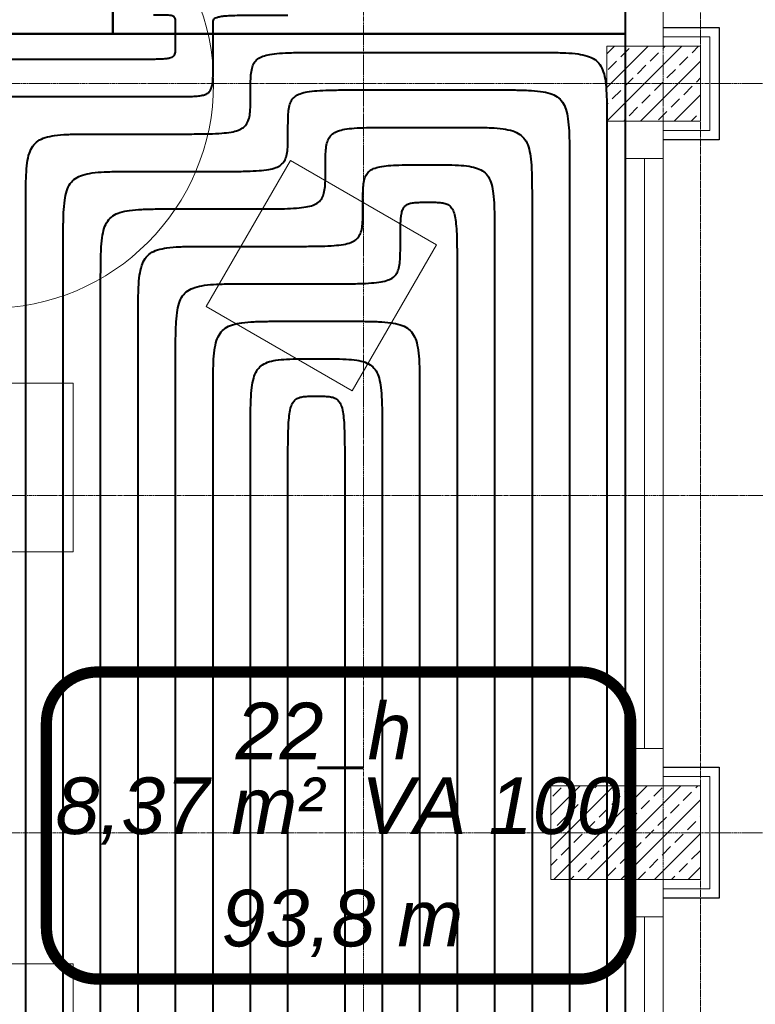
# Model space of a CAD drawing. Header units: millimetres. Extents: x 49908 to 79848, y -11883 to -3092.
# Tile 153 of 222: x 69799 to 69995, y -5072 to -4810. Entities that reach past the tile are written whole.
import ezdxf
from ezdxf.lldxf.tags import DXFTag

# ---------------------------------------------------------------- set-up
doc = ezdxf.new("R2010")
doc.units = ezdxf.units.MM
doc.linetypes.add('DASHDOT', pattern=[1, 0.5, -0.25, 0, -0.25])
doc.linetypes.add('DASHED', pattern=[19.05, 12.7, -6.35])
doc.layers.get('0').update_dxf_attribs({"color": 9, "lineweight": 9})
for name, color, linetype, lineweight in [('A stolarka', 9, 'Continuous', 9), ('A wyp ruchome', 9, 'Continuous', 9), ('A_IZOLACJA', 9, 'ZIGZAG', 9), ('A_KONSTRUKCJA', 9, 'Continuous', 25), ('A_OSIE', 9, 'DASHDOT', 9), ('A_PRZERYW', 9, 'DASHED', 9)]:
    doc.layers.add(name, color=color, linetype=linetype, lineweight=lineweight)
for name, color, linetype, true_color in [('IS_Ogrzewanie_płaszczyznowe', 7, 'SOLID', 0xac00e6), ('IS_Ogrzewanie_płaszczyznowe_-_opis', 7, 'SOLID', 0xf000f0), ('IS_Przyłącza_o.p._Powrót', 7, 'DASH', 0x438955), ('IS_Przyłącza_o.p._Zasilanie', 7, 'SOLID', 0xff9124)]:
    doc.layers.add(name, color=color, linetype=linetype, true_color=true_color)
doc.layers.add('IS_Rys.pętli_o.p._Powrót', color=7, linetype='DASH', lineweight=13, true_color=0x4c9a5f)
doc.layers.add('IS_Rys.pętli_o.p._Zasilanie', color=7, linetype='SOLID', lineweight=13, true_color=0xff8c1a)
tags = doc.linetypes.add('DASH', pattern=[15, 10, -5]).pattern_tags.tags
tags[6:7] = [DXFTag(74, 4), DXFTag(75, 0), DXFTag(340, '0'), DXFTag(46, 0.0), DXFTag(50, 0.0), DXFTag(44, 0.0), DXFTag(45, 0.0)]
tags[4:5] = [DXFTag(74, 4), DXFTag(75, 0), DXFTag(340, '0'), DXFTag(46, 0.0), DXFTag(50, 0.0), DXFTag(44, 0.0), DXFTag(45, 0.0)]
tags = doc.linetypes.add('SOLID', pattern=[10, 10, 0]).pattern_tags.tags
tags[6:7] = [DXFTag(74, 4), DXFTag(75, 0), DXFTag(340, '0'), DXFTag(46, 0.0), DXFTag(50, 0.0), DXFTag(44, 0.0), DXFTag(45, 0.0)]
tags[4:5] = [DXFTag(74, 4), DXFTag(75, 0), DXFTag(340, '0'), DXFTag(46, 0.0), DXFTag(50, 0.0), DXFTag(44, 0.0), DXFTag(45, 0.0)]
doc.linetypes.add('ZIGZAG', pattern='A,0.00254,-5.08,[131,ltypeshp.shx,S=5.08,R=0,X=-5.08,Y=0],-10.16,[131,ltypeshp.shx,S=5.08,R=180,X=5.08,Y=0],-5.08', length=20.32254)

msp = doc.modelspace()

# ---------------------------------------------------------------- hatches: boundary and pattern name
at = {"lineweight": 5, "ltscale": 0.25}
h = msp.add_hatch(dxfattribs=at)
h.set_pattern_fill('ANSI33', color=256, angle=180, style=0)
h.set_pattern_definition([(225, (69980.4694, -4811.6265), (4.4901, -4.4901), []), (225, (69975.979, -4811.6265), (4.4901, -4.4901), [3.175, -1.5875])])
h.paths.add_polyline_path([(69980.47, -4836.63), (69980.47, -4816.63), (69955.47, -4816.63), (69955.47, -4836.63)])
h = msp.add_hatch(dxfattribs=at)
h.set_pattern_fill('ANSI33', color=256, angle=90, style=0)
h.set_pattern_definition([(45, (16000, -25), (-4.49012806, 4.49012806), []), (45, (16004.49, -25), (-4.49012806, 4.49012806), [3.175, -1.5875])])
h.paths.add_polyline_path([(69980.47, -5039.13), (69940.47, -5039.13), (69940.47, -5014.13), (69980.47, -5014.13)])

# ---------------------------------------------------------------- linework, layer by layer
for points in [[(69980.47, -4836.63), (69980.47, -4816.63), (69955.47, -4816.63), (69955.47, -4836.63)], [(69980.47, -5039.13), (69940.47, -5039.13), (69940.47, -5014.13), (69980.47, -5014.13)]]:
    msp.add_lwpolyline(points, close=True)
at = {"layer": 'A stolarka'}
for points in [[(69970.47, -4816.63), (69970.47, -4639.13)], [(69970.47, -4816.63), (69970.47, -4806.63), (69960.47, -4806.63), (69960.47, -4816.63), (69970.47, -4816.63)], [(69970.47, -4846.63), (69970.47, -4836.63), (69960.47, -4836.63), (69960.47, -4846.63), (69970.47, -4846.63)], [(69970.47, -5014.13), (69970.47, -4836.63)], [(69960.47, -5004.13), (69960.47, -4846.63)], [(69965.47, -5004.13), (69965.47, -4846.63)], [(69970.47, -5014.13), (69970.47, -5004.13), (69960.47, -5004.13), (69960.47, -5014.13), (69970.47, -5014.13)], [(69970.47, -5049.13), (69970.47, -5039.13), (69960.47, -5039.13), (69960.47, -5049.13), (69970.47, -5049.13)], [(69970.47, -5216.63), (69970.47, -5039.13)], [(69960.47, -5206.63), (69960.47, -5049.13)], [(69965.47, -5206.63), (69965.47, -5049.13)]]:
    msp.add_lwpolyline(points, dxfattribs=at)
at = {"layer": 'A wyp ruchome'}
for points in [[(69848.5, -4886.11), (69871, -4847.14), (69909.97, -4869.64), (69887.47, -4908.61), (69848.5, -4886.11)], [(69767.97, -4906.63), (69812.97, -4906.63), (69812.97, -4951.63), (69767.97, -4951.63), (69767.97, -4906.63)], [(69812.97, -5106.63), (69767.97, -5106.63), (69767.97, -5061.63), (69812.97, -5061.63), (69812.97, -5106.63)]]:
    msp.add_lwpolyline(points, close=True, dxfattribs=at)
msp.add_circle((69790.47, -4826.63), 60, dxfattribs=at)
at = {"layer": 'A_IZOLACJA', "ltscale": 0.005}
for points in [[(69970.47, -4814.13), (69982.97, -4814.13), (69982.97, -4839.13), (69970.47, -4839.13)], [(69970.47, -5011.63), (69982.97, -5011.63), (69982.97, -5041.63), (69970.47, -5041.63)]]:
    msp.add_lwpolyline(points, dxfattribs=at)
at = {"layer": 'A_KONSTRUKCJA'}
for points in [[(69970.47, -4811.63), (69985.47, -4811.63), (69985.47, -4841.63), (69970.47, -4841.63)], [(69970.47, -5009.13), (69985.47, -5009.13), (69985.47, -5044.13), (69970.47, -5044.13)]]:
    msp.add_lwpolyline(points, dxfattribs=at)
at = {"layer": 'A_OSIE', "ltscale": 0.3, "transparency": 33554559}
for p, q in [((69890.47, -3902.99), (69890.47, -7140.05)), ((69970.47, -3902.99), (69970.47, -7140.05)), ((70341.81, -4826.63), (67440.85, -4826.63)), ((67440.85, -4936.63), (70341.81, -4936.63)), ((70341.81, -5026.63), (67440.85, -5026.63))]:
    msp.add_line(p, q, dxfattribs=at)
at = {"layer": 'A_PRZERYW', "ltscale": 0.01}
msp.add_lwpolyline([(69100.47, -4286.63), (69980.47, -4286.63), (69980.47, -5826.63)], dxfattribs=at)
at = {"layer": 'IS_Ogrzewanie_płaszczyznowe', "lineweight": 40}
for p, q in [((69823.52, -4306.63), (69823.52, -4813.3)), ((69823.52, -4813.3), (69823.52, -4306.63)), ((69960.47, -4813.3), (69960.47, -4306.63)), ((69648.53, -4813.3), (69823.52, -4813.3)), ((69960.47, -4813.3), (69795.31, -4813.3)), ((69823.52, -4813.3), (69960.47, -4813.3)), ((69960.47, -5319.97), (69960.47, -4813.3))]:
    msp.add_line(p, q, dxfattribs=at)
at = {"layer": 'IS_Ogrzewanie_płaszczyznowe_-_opis'}
msp.add_lwpolyline([(69819.5, -5065.72, 3, 3, 0), (69948.17, -5065.72, 3, 3, 0.414214), (69961.83, -5052.05, 3, 3, 0), (69961.83, -4997.38, 3, 3, 0.414214), (69948.17, -4983.72, 3, 3, 0), (69819.5, -4983.72, 3, 3, 0.414214), (69805.83, -4997.38, 3, 3, 0), (69805.83, -5052.05, 3, 3, 0.414214), (69819.5, -5065.72, 3, 3, 0)], format="xyseb", dxfattribs=at)
at = {"layer": 'IS_Przyłącza_o.p._Powrót', "lineweight": 40}
for points, knots in [([(69840.32, -4816.69), (69840.32, -4816.66), (69840.32, -4816.56), (69840.32, -4816.36), (69840.32, -4816.04), (69840.32, -4815.65), (69840.32, -4815.22), (69840.32, -4814.77), (69840.32, -4814.33), (69840.32, -4813.94), (69840.32, -4813.63), (69840.32, -4813.42), (69840.32, -4813.33), (69840.32, -4813.3)], [0, 0, 0, 0, 0.0007892, 0.00295313, 0.0061863, 0.01018321, 0.01463836, 0.01924626, 0.02370141, 0.02769832, 0.03093149, 0.03309542, 0.03388462, 0.03388462, 0.03388462, 0.03388462]), ([(69830.32, -4820.07), (69831.15, -4820.07), (69832.66, -4820.07), (69834.71, -4820.06), (69836.36, -4820.02), (69837.65, -4819.94), (69838.63, -4819.8), (69839.35, -4819.58), (69839.86, -4819.24), (69840.16, -4818.77), (69840.29, -4818.18), (69840.33, -4817.48), (69840.32, -4816.97), (69840.32, -4816.69)], [0, 0, 0, 0, 0.0248685, 0.0452298, 0.0615403, 0.0742719, 0.0839383, 0.0911559, 0.0967632, 0.1018842, 0.1075893, 0.1145082, 0.1229351, 0.1229351, 0.1229351, 0.1229351]), ([(69384.49, -4819.83), (69387.95, -4819.83), (69400.9, -4819.84), (69428.04, -4819.85), (69469.24, -4819.88), (69520.49, -4819.9), (69577.76, -4819.93), (69637.05, -4819.97), (69694.33, -4820), (69745.58, -4820.03), (69786.78, -4820.05), (69813.91, -4820.06), (69826.86, -4820.07), (69830.32, -4820.07)], [0, 0, 0, 0, 0.103838, 0.388556, 0.813957, 1.339847, 1.92603, 2.532311, 3.118494, 3.644384, 4.069785, 4.354503, 4.458341, 4.458341, 4.458341, 4.458341])]:
    msp.add_open_spline(points, degree=3, knots=knots, dxfattribs=at)
at = {"layer": 'IS_Przyłącza_o.p._Zasilanie', "lineweight": 40}
for points, knots in [([(69850.32, -4821.69), (69850.32, -4821.62), (69850.32, -4821.38), (69850.32, -4820.87), (69850.32, -4820.09), (69850.32, -4819.13), (69850.32, -4818.05), (69850.32, -4816.94), (69850.32, -4815.86), (69850.32, -4814.89), (69850.32, -4814.12), (69850.32, -4813.61), (69850.32, -4813.36), (69850.32, -4813.3)], [0, 0, 0, 0, 0.00195374, 0.00731076, 0.01531477, 0.0252095, 0.03623866, 0.04764596, 0.05867512, 0.06856985, 0.07657387, 0.08193089, 0.08388462, 0.08388462, 0.08388462, 0.08388462]), ([(69840.32, -4830.08), (69841.15, -4830.08), (69842.66, -4830.08), (69844.71, -4830.05), (69846.37, -4829.94), (69847.67, -4829.73), (69848.69, -4829.36), (69849.44, -4828.75), (69849.91, -4827.87), (69850.17, -4826.76), (69850.29, -4825.37), (69850.33, -4823.65), (69850.32, -4822.38), (69850.32, -4821.69)], [0, 0, 0, 0, 0.0248686, 0.045234, 0.0615815, 0.074491, 0.0847781, 0.093702, 0.1029253, 0.1139331, 0.1276835, 0.1447711, 0.1656321, 0.1656321, 0.1656321, 0.1656321]), ([(69394.49, -4830.08), (69397.95, -4830.08), (69410.9, -4830.08), (69438.04, -4830.08), (69479.24, -4830.08), (69530.49, -4830.08), (69587.76, -4830.08), (69647.05, -4830.08), (69704.33, -4830.08), (69755.58, -4830.08), (69796.78, -4830.08), (69823.91, -4830.08), (69836.86, -4830.08), (69840.32, -4830.08)], [0, 0, 0, 0, 0.103838, 0.388556, 0.813957, 1.339847, 1.92603, 2.53231, 3.118493, 3.644383, 4.069784, 4.354502, 4.45834, 4.45834, 4.45834, 4.45834])]:
    msp.add_open_spline(points, degree=3, knots=knots, dxfattribs=at)
at = {"layer": 'IS_Rys.pętli_o.p._Powrót', "lineweight": 40}
for points, knots in [([(69840.32, -4810.8), (69840.32, -4810.59), (69840.33, -4810.22), (69840.3, -4809.7), (69840.23, -4809.28), (69840.06, -4808.93), (69839.76, -4808.67), (69839.33, -4808.51), (69838.75, -4808.4), (69837.99, -4808.34), (69837.01, -4808.31), (69835.8, -4808.3), (69834.91, -4808.3), (69834.42, -4808.3)], [0, 0, 0, 0, 0.00621729, 0.01131689, 0.01547888, 0.01905187, 0.02265766, 0.02703866, 0.03278367, 0.0403072, 0.0499329, 0.06194639, 0.07661883, 0.07661883, 0.07661883, 0.07661883]), ([(69840.32, -4813.3), (69840.32, -4813.28), (69840.32, -4813.21), (69840.32, -4813.06), (69840.32, -4812.82), (69840.32, -4812.54), (69840.32, -4812.22), (69840.32, -4811.88), (69840.32, -4811.56), (69840.32, -4811.28), (69840.32, -4811.04), (69840.32, -4810.89), (69840.32, -4810.82), (69840.32, -4810.8)], [0, 0, 0, 0, 0.00058227, 0.00217881, 0.00456424, 0.00751315, 0.01080015, 0.01419985, 0.01748685, 0.02043576, 0.02282119, 0.02441773, 0.025, 0.025, 0.025, 0.025]), ([(69860.32, -4829.19), (69860.32, -4828.29), (69860.32, -4826.64), (69860.4, -4824.4), (69860.65, -4822.58), (69861.19, -4821.09), (69862.19, -4819.95), (69863.68, -4819.21), (69865.66, -4818.74), (69868.25, -4818.47), (69871.55, -4818.34), (69875.65, -4818.3), (69878.67, -4818.3), (69880.32, -4818.3)], [0, 0, 0, 0, 0.0270784, 0.0492729, 0.0672531, 0.0821544, 0.0960093, 0.1115783, 0.1313034, 0.1568776, 0.1895217, 0.230247, 0.2799841, 0.2799841, 0.2799841, 0.2799841]), ([(69880.32, -4818.3), (69880.75, -4818.3), (69882.35, -4818.3), (69885.71, -4818.3), (69890.81, -4818.3), (69897.15, -4818.3), (69904.23, -4818.3), (69911.56, -4818.3), (69918.65, -4818.3), (69924.99, -4818.3), (69930.08, -4818.3), (69933.44, -4818.3), (69935.04, -4818.3), (69935.47, -4818.3)], [0, 0, 0, 0, 0.0128436, 0.0480599, 0.1006772, 0.1657238, 0.2382279, 0.3132179, 0.3857221, 0.4507687, 0.503386, 0.5386023, 0.5514459, 0.5514459, 0.5514459, 0.5514459]), ([(69935.47, -4818.3), (69937.13, -4818.3), (69940.14, -4818.3), (69944.25, -4818.37), (69947.56, -4818.62), (69950.18, -4819.13), (69952.24, -4820.04), (69953.73, -4821.53), (69954.64, -4823.59), (69955.15, -4826.21), (69955.4, -4829.52), (69955.47, -4833.63), (69955.47, -4836.64), (69955.47, -4838.3)], [0, 0, 0, 0, 0.0497373, 0.0904721, 0.1232039, 0.1491998, 0.1703704, 0.1897083, 0.2108788, 0.2368747, 0.2696065, 0.3103414, 0.3600787, 0.3600787, 0.3600787, 0.3600787]), ([(69840.32, -4840.08), (69841.98, -4840.08), (69845, -4840.08), (69849.1, -4840.04), (69852.4, -4839.9), (69854.99, -4839.63), (69856.97, -4839.17), (69858.46, -4838.42), (69859.46, -4837.28), (69860, -4835.8), (69860.25, -4833.98), (69860.33, -4831.73), (69860.32, -4830.09), (69860.32, -4829.19)], [0, 0, 0, 0, 0.0497371, 0.0904624, 0.1231065, 0.1486807, 0.1684057, 0.1839748, 0.1978296, 0.212731, 0.2307111, 0.2529057, 0.2799841, 0.2799841, 0.2799841, 0.2799841]), ([(69800.31, -4860.08), (69800.31, -4858.42), (69800.31, -4855.4), (69800.39, -4851.3), (69800.63, -4847.99), (69801.14, -4845.36), (69802.05, -4843.3), (69803.54, -4841.81), (69805.6, -4840.9), (69808.22, -4840.39), (69811.53, -4840.15), (69815.64, -4840.07), (69818.66, -4840.08), (69820.31, -4840.08)], [0, 0, 0, 0, 0.0497373, 0.0904721, 0.1232039, 0.1491998, 0.1703704, 0.1897083, 0.2108788, 0.2368747, 0.2696065, 0.3103414, 0.3600787, 0.3600787, 0.3600787, 0.3600787]), ([(69820.31, -4840.08), (69820.47, -4840.08), (69821.05, -4840.08), (69822.27, -4840.08), (69824.12, -4840.08), (69826.42, -4840.08), (69828.99, -4840.08), (69831.65, -4840.08), (69834.22, -4840.08), (69836.52, -4840.08), (69838.37, -4840.08), (69839.59, -4840.08), (69840.17, -4840.08), (69840.32, -4840.08)], [0, 0, 0, 0, 0.0046605, 0.0174392, 0.0365322, 0.0601352, 0.0864444, 0.1136556, 0.1399648, 0.1635678, 0.1826608, 0.1954395, 0.2001, 0.2001, 0.2001, 0.2001]), ([(69880.32, -4849.19), (69880.32, -4848.29), (69880.32, -4846.64), (69880.4, -4844.4), (69880.65, -4842.58), (69881.19, -4841.09), (69882.19, -4839.95), (69883.68, -4839.21), (69885.66, -4838.74), (69888.25, -4838.47), (69891.55, -4838.34), (69895.65, -4838.3), (69898.67, -4838.3), (69900.32, -4838.3)], [0, 0, 0, 0, 0.0270784, 0.0492729, 0.0672531, 0.0821544, 0.0960093, 0.1115783, 0.1313034, 0.1568776, 0.1895217, 0.230247, 0.2799841, 0.2799841, 0.2799841, 0.2799841]), ([(69900.32, -4838.3), (69900.44, -4838.3), (69900.88, -4838.3), (69901.8, -4838.3), (69903.2, -4838.3), (69904.94, -4838.3), (69906.89, -4838.3), (69908.9, -4838.3), (69910.85, -4838.3), (69912.59, -4838.3), (69913.99, -4838.3), (69914.91, -4838.3), (69915.35, -4838.3), (69915.47, -4838.3)], [0, 0, 0, 0, 0.0035273, 0.0131989, 0.0276494, 0.0455134, 0.0654255, 0.0860203, 0.1059325, 0.1237965, 0.138247, 0.1479186, 0.1514459, 0.1514459, 0.1514459, 0.1514459]), ([(69915.47, -4838.3), (69917.13, -4838.3), (69920.14, -4838.3), (69924.25, -4838.37), (69927.56, -4838.62), (69930.18, -4839.13), (69932.24, -4840.04), (69933.73, -4841.53), (69934.64, -4843.59), (69935.15, -4846.21), (69935.4, -4849.52), (69935.47, -4853.63), (69935.47, -4856.64), (69935.47, -4858.3)], [0, 0, 0, 0, 0.0497373, 0.0904721, 0.1232039, 0.1491998, 0.1703704, 0.1897083, 0.2108788, 0.2368747, 0.2696065, 0.3103414, 0.3600787, 0.3600787, 0.3600787, 0.3600787]), ([(69955.47, -4838.3), (69955.47, -4841.67), (69955.47, -4854.3), (69955.47, -4880.75), (69955.47, -4920.91), (69955.47, -4970.87), (69955.47, -5026.71), (69955.47, -5084.5), (69955.47, -5140.34), (69955.47, -5190.3), (69955.47, -5230.46), (69955.47, -5256.91), (69955.47, -5269.53), (69955.47, -5272.91)], [0, 0, 0, 0, 0.101223, 0.378771, 0.79346, 1.306106, 1.877528, 2.468541, 3.039963, 3.55261, 3.967298, 4.244846, 4.346069, 4.346069, 4.346069, 4.346069]), ([(69860.32, -4860.08), (69861.98, -4860.08), (69865, -4860.08), (69869.1, -4860.04), (69872.4, -4859.9), (69874.99, -4859.63), (69876.97, -4859.17), (69878.46, -4858.42), (69879.46, -4857.28), (69880, -4855.8), (69880.25, -4853.98), (69880.33, -4851.73), (69880.32, -4850.09), (69880.32, -4849.19)], [0, 0, 0, 0, 0.0497371, 0.0904624, 0.1231065, 0.1486807, 0.1684057, 0.1839748, 0.1978296, 0.212731, 0.2307111, 0.2529057, 0.2799841, 0.2799841, 0.2799841, 0.2799841]), ([(69900.32, -4869.19), (69900.32, -4868.29), (69900.32, -4866.64), (69900.35, -4864.41), (69900.44, -4862.61), (69900.63, -4861.2), (69900.96, -4860.1), (69901.5, -4859.29), (69902.3, -4858.76), (69903.31, -4858.47), (69904.57, -4858.34), (69906.13, -4858.3), (69907.27, -4858.3), (69907.9, -4858.3)], [0, 0, 0, 0, 0.0270781, 0.0492512, 0.0670361, 0.0810208, 0.0919745, 0.1010422, 0.1098232, 0.1199031, 0.1323461, 0.1477744, 0.1666057, 0.1666057, 0.1666057, 0.1666057]), ([(69907.9, -4858.3), (69908.52, -4858.3), (69909.67, -4858.3), (69911.23, -4858.37), (69912.53, -4858.63), (69913.59, -4859.21), (69914.35, -4860.24), (69914.84, -4861.69), (69915.16, -4863.65), (69915.35, -4866.23), (69915.44, -4869.52), (69915.47, -4873.63), (69915.47, -4876.64), (69915.47, -4878.3)], [0, 0, 0, 0, 0.0188318, 0.0342853, 0.0469566, 0.0580631, 0.0697344, 0.0843556, 0.103752, 0.1292335, 0.1618585, 0.2025817, 0.2523188, 0.2523188, 0.2523188, 0.2523188]), ([(69935.47, -4858.3), (69935.47, -4861.36), (69935.47, -4872.83), (69935.47, -4896.84), (69935.47, -4933.31), (69935.47, -4978.67), (69935.47, -5029.37), (69935.47, -5081.84), (69935.47, -5132.54), (69935.47, -5177.9), (69935.47, -5214.37), (69935.47, -5238.38), (69935.47, -5249.84), (69935.47, -5252.91)], [0, 0, 0, 0, 0.091907, 0.34391, 0.720432, 1.185896, 1.704726, 2.241344, 2.760173, 3.225637, 3.602159, 3.854162, 3.946069, 3.946069, 3.946069, 3.946069]), ([(69800.31, -5263.13), (69800.31, -5260), (69800.31, -5248.29), (69800.31, -5223.76), (69800.31, -5186.51), (69800.31, -5140.18), (69800.31, -5088.4), (69800.31, -5034.8), (69800.31, -4983.02), (69800.31, -4936.69), (69800.31, -4899.44), (69800.31, -4874.91), (69800.31, -4863.21), (69800.31, -4860.08)], [0, 0, 0, 0, 0.093873, 0.351268, 0.735846, 1.21127, 1.7412, 2.2893, 2.81923, 3.294654, 3.679232, 3.936627, 4.0305, 4.0305, 4.0305, 4.0305]), ([(69820.31, -4880.08), (69820.31, -4878.42), (69820.31, -4875.4), (69820.39, -4871.3), (69820.63, -4867.99), (69821.14, -4865.36), (69822.05, -4863.3), (69823.54, -4861.81), (69825.6, -4860.9), (69828.22, -4860.39), (69831.53, -4860.15), (69835.64, -4860.07), (69838.66, -4860.08), (69840.31, -4860.08)], [0, 0, 0, 0, 0.0497373, 0.0904721, 0.1232039, 0.1491998, 0.1703704, 0.1897083, 0.2108788, 0.2368747, 0.2696065, 0.3103414, 0.3600787, 0.3600787, 0.3600787, 0.3600787]), ([(69840.31, -4860.08), (69840.47, -4860.08), (69841.05, -4860.08), (69842.27, -4860.08), (69844.12, -4860.08), (69846.42, -4860.08), (69848.99, -4860.08), (69851.65, -4860.08), (69854.22, -4860.08), (69856.52, -4860.08), (69858.37, -4860.08), (69859.59, -4860.08), (69860.17, -4860.08), (69860.32, -4860.08)], [0, 0, 0, 0, 0.0046605, 0.0174392, 0.0365322, 0.0601352, 0.0864444, 0.1136556, 0.1399648, 0.1635678, 0.1826608, 0.1954395, 0.2001, 0.2001, 0.2001, 0.2001]), ([(69880.32, -4880.08), (69881.98, -4880.08), (69885, -4880.08), (69889.1, -4880.04), (69892.4, -4879.9), (69894.99, -4879.63), (69896.97, -4879.17), (69898.46, -4878.42), (69899.46, -4877.28), (69900, -4875.8), (69900.25, -4873.98), (69900.33, -4871.73), (69900.32, -4870.09), (69900.32, -4869.19)], [0, 0, 0, 0, 0.0497371, 0.0904624, 0.1231065, 0.1486807, 0.1684057, 0.1839748, 0.1978296, 0.212731, 0.2307111, 0.2529057, 0.2799841, 0.2799841, 0.2799841, 0.2799841]), ([(69915.47, -4878.3), (69915.47, -4881.05), (69915.47, -4891.35), (69915.47, -4912.93), (69915.47, -4945.7), (69915.47, -4986.47), (69915.47, -5032.02), (69915.47, -5079.18), (69915.47, -5124.74), (69915.47, -5165.5), (69915.47, -5198.27), (69915.47, -5219.85), (69915.47, -5230.15), (69915.47, -5232.91)], [0, 0, 0, 0, 0.082591, 0.309049, 0.647404, 1.065686, 1.531923, 2.014146, 2.480384, 2.898665, 3.23702, 3.463479, 3.546069, 3.546069, 3.546069, 3.546069]), ([(69820.31, -5272.91), (69820.31, -5269.86), (69820.31, -5258.44), (69820.31, -5234.54), (69820.31, -5198.24), (69820.31, -5153.08), (69820.31, -5102.61), (69820.31, -5050.37), (69820.31, -4999.9), (69820.31, -4954.75), (69820.31, -4918.44), (69820.31, -4894.54), (69820.31, -4883.13), (69820.31, -4880.08)], [0, 0, 0, 0, 0.091493, 0.342361, 0.717188, 1.180556, 1.697049, 2.231251, 2.747744, 3.211112, 3.585939, 3.836807, 3.9283, 3.9283, 3.9283, 3.9283]), ([(69840.31, -4900.08), (69840.31, -4898.42), (69840.31, -4895.4), (69840.39, -4891.3), (69840.63, -4887.99), (69841.14, -4885.36), (69842.05, -4883.3), (69843.54, -4881.81), (69845.6, -4880.9), (69848.22, -4880.39), (69851.53, -4880.15), (69855.64, -4880.07), (69858.66, -4880.08), (69860.31, -4880.08)], [0, 0, 0, 0, 0.0497373, 0.0904721, 0.1232039, 0.1491998, 0.1703704, 0.1897083, 0.2108788, 0.2368747, 0.2696065, 0.3103414, 0.3600787, 0.3600787, 0.3600787, 0.3600787]), ([(69860.31, -4880.08), (69860.47, -4880.08), (69861.05, -4880.08), (69862.27, -4880.08), (69864.12, -4880.08), (69866.42, -4880.08), (69868.99, -4880.08), (69871.65, -4880.08), (69874.22, -4880.08), (69876.52, -4880.08), (69878.37, -4880.08), (69879.59, -4880.08), (69880.17, -4880.08), (69880.32, -4880.08)], [0, 0, 0, 0, 0.0046605, 0.0174392, 0.0365322, 0.0601352, 0.0864444, 0.1136556, 0.1399648, 0.1635678, 0.1826608, 0.1954395, 0.2001, 0.2001, 0.2001, 0.2001]), ([(69840.31, -5252.91), (69840.31, -5250.17), (69840.31, -5239.92), (69840.31, -5218.45), (69840.31, -5185.84), (69840.31, -5145.28), (69840.31, -5099.95), (69840.31, -5053.03), (69840.31, -5007.7), (69840.31, -4967.14), (69840.31, -4934.54), (69840.31, -4913.07), (69840.31, -4902.82), (69840.31, -4900.08)], [0, 0, 0, 0, 0.082177, 0.3075, 0.64416, 1.060346, 1.524247, 2.004053, 2.467954, 2.88414, 3.2208, 3.446123, 3.5283, 3.5283, 3.5283, 3.5283]), ([(69860.31, -4920.08), (69860.31, -4918.42), (69860.31, -4915.4), (69860.38, -4911.3), (69860.59, -4907.99), (69861.04, -4905.38), (69861.82, -4903.34), (69863.12, -4901.84), (69864.94, -4900.91), (69867.26, -4900.4), (69870.17, -4900.15), (69873.78, -4900.07), (69876.43, -4900.08), (69877.89, -4900.08)], [0, 0, 0, 0, 0.0497372, 0.090469, 0.1231724, 0.1490327, 0.1697467, 0.187951, 0.207064, 0.2300644, 0.2588634, 0.2946674, 0.3383798, 0.3383798, 0.3383798, 0.3383798]), ([(69877.89, -4900.08), (69879.35, -4900.08), (69882, -4900.07), (69885.61, -4900.15), (69888.52, -4900.4), (69890.84, -4900.91), (69892.67, -4901.84), (69893.96, -4903.34), (69894.75, -4905.38), (69895.19, -4907.99), (69895.4, -4911.3), (69895.47, -4915.4), (69895.47, -4918.42), (69895.47, -4920.08)], [0, 0, 0, 0, 0.0437124, 0.0795163, 0.1083154, 0.1313157, 0.1504287, 0.1686331, 0.1893471, 0.2152073, 0.2479108, 0.2886425, 0.3383798, 0.3383798, 0.3383798, 0.3383798]), ([(69860.31, -5232.91), (69860.31, -5230.48), (69860.31, -5221.39), (69860.31, -5202.35), (69860.31, -5173.44), (69860.31, -5137.48), (69860.31, -5097.29), (69860.31, -5055.69), (69860.31, -5015.5), (69860.31, -4979.54), (69860.31, -4950.63), (69860.31, -4931.59), (69860.31, -4922.51), (69860.31, -4920.08)], [0, 0, 0, 0, 0.07286, 0.272639, 0.571132, 0.940135, 1.351444, 1.776856, 2.188165, 2.557168, 2.855661, 3.05544, 3.1283, 3.1283, 3.1283, 3.1283]), ([(69895.47, -4920.08), (69895.47, -4922.35), (69895.47, -4930.86), (69895.47, -4948.68), (69895.47, -4975.74), (69895.47, -5009.4), (69895.47, -5047.02), (69895.47, -5085.96), (69895.47, -5123.58), (69895.47, -5157.24), (69895.47, -5184.31), (69895.47, -5202.13), (69895.47, -5210.63), (69895.47, -5212.91)], [0, 0, 0, 0, 0.068202, 0.255209, 0.534618, 0.88003, 1.265043, 1.663257, 2.04827, 2.393682, 2.673091, 2.860098, 2.9283, 2.9283, 2.9283, 2.9283])]:
    msp.add_open_spline(points, degree=3, knots=knots, dxfattribs=at)
at = {"layer": 'IS_Rys.pętli_o.p._Zasilanie', "lineweight": 40}
for points, knots in [([(69850.32, -4810.8), (69850.32, -4810.59), (69850.32, -4810.21), (69850.4, -4809.66), (69850.74, -4809.19), (69851.38, -4808.88), (69852.34, -4808.66), (69853.75, -4808.5), (69855.69, -4808.4), (69858.26, -4808.34), (69861.55, -4808.31), (69865.65, -4808.3), (69868.67, -4808.3), (69870.32, -4808.3)], [0, 0, 0, 0, 0.0062189, 0.0114166, 0.016393, 0.0227951, 0.0322664, 0.0460468, 0.0651645, 0.0905685, 0.1231775, 0.163899, 0.213636, 0.213636, 0.213636, 0.213636]), ([(69850.32, -4813.3), (69850.32, -4813.28), (69850.32, -4813.21), (69850.32, -4813.06), (69850.32, -4812.82), (69850.32, -4812.54), (69850.32, -4812.22), (69850.32, -4811.88), (69850.32, -4811.56), (69850.32, -4811.28), (69850.32, -4811.04), (69850.32, -4810.89), (69850.32, -4810.82), (69850.32, -4810.8)], [0, 0, 0, 0, 0.00058227, 0.00217881, 0.00456424, 0.00751315, 0.01080015, 0.01419985, 0.01748685, 0.02043576, 0.02282119, 0.02441773, 0.025, 0.025, 0.025, 0.025]), ([(69870.32, -4839.19), (69870.32, -4838.29), (69870.32, -4836.64), (69870.4, -4834.4), (69870.65, -4832.58), (69871.19, -4831.09), (69872.19, -4829.95), (69873.68, -4829.21), (69875.66, -4828.74), (69878.25, -4828.47), (69881.55, -4828.34), (69885.65, -4828.3), (69888.67, -4828.3), (69890.32, -4828.3)], [0, 0, 0, 0, 0.0270784, 0.0492729, 0.0672531, 0.0821544, 0.0960093, 0.1115783, 0.1313034, 0.1568776, 0.1895217, 0.230247, 0.2799841, 0.2799841, 0.2799841, 0.2799841]), ([(69890.32, -4828.3), (69890.6, -4828.3), (69891.62, -4828.3), (69893.76, -4828.3), (69897.01, -4828.3), (69901.05, -4828.3), (69905.56, -4828.3), (69910.23, -4828.3), (69914.75, -4828.3), (69918.79, -4828.3), (69922.04, -4828.3), (69924.18, -4828.3), (69925.2, -4828.3), (69925.47, -4828.3)], [0, 0, 0, 0, 0.0081854, 0.0306294, 0.0641633, 0.1056186, 0.1518267, 0.1996191, 0.2458273, 0.2872826, 0.3208165, 0.3432604, 0.3514459, 0.3514459, 0.3514459, 0.3514459]), ([(69925.47, -4828.3), (69927.13, -4828.3), (69930.14, -4828.3), (69934.25, -4828.37), (69937.56, -4828.62), (69940.18, -4829.13), (69942.24, -4830.04), (69943.73, -4831.53), (69944.64, -4833.59), (69945.15, -4836.21), (69945.4, -4839.52), (69945.47, -4843.63), (69945.47, -4846.64), (69945.47, -4848.3)], [0, 0, 0, 0, 0.0497373, 0.0904721, 0.1232039, 0.1491998, 0.1703704, 0.1897083, 0.2108788, 0.2368747, 0.2696065, 0.3103414, 0.3600787, 0.3600787, 0.3600787, 0.3600787]), ([(69850.32, -4850.08), (69851.98, -4850.08), (69855, -4850.08), (69859.1, -4850.04), (69862.4, -4849.9), (69864.99, -4849.63), (69866.97, -4849.17), (69868.46, -4848.42), (69869.46, -4847.28), (69870, -4845.8), (69870.25, -4843.98), (69870.33, -4841.73), (69870.32, -4840.09), (69870.32, -4839.19)], [0, 0, 0, 0, 0.0497371, 0.0904624, 0.1231065, 0.1486807, 0.1684057, 0.1839748, 0.1978296, 0.212731, 0.2307111, 0.2529057, 0.2799841, 0.2799841, 0.2799841, 0.2799841]), ([(69810.31, -4870.08), (69810.31, -4868.42), (69810.31, -4865.4), (69810.39, -4861.3), (69810.63, -4857.99), (69811.14, -4855.36), (69812.05, -4853.3), (69813.54, -4851.81), (69815.6, -4850.9), (69818.22, -4850.39), (69821.53, -4850.15), (69825.64, -4850.07), (69828.66, -4850.08), (69830.31, -4850.08)], [0, 0, 0, 0, 0.0497373, 0.0904721, 0.1232039, 0.1491998, 0.1703704, 0.1897083, 0.2108788, 0.2368747, 0.2696065, 0.3103414, 0.3600787, 0.3600787, 0.3600787, 0.3600787]), ([(69830.31, -4850.08), (69830.47, -4850.08), (69831.05, -4850.08), (69832.27, -4850.08), (69834.12, -4850.08), (69836.42, -4850.08), (69838.99, -4850.08), (69841.65, -4850.08), (69844.22, -4850.08), (69846.52, -4850.08), (69848.37, -4850.08), (69849.59, -4850.08), (69850.17, -4850.08), (69850.32, -4850.08)], [0, 0, 0, 0, 0.0046605, 0.0174392, 0.0365322, 0.0601352, 0.0864444, 0.1136556, 0.1399648, 0.1635678, 0.1826608, 0.1954395, 0.2001, 0.2001, 0.2001, 0.2001]), ([(69890.32, -4859.19), (69890.32, -4858.29), (69890.32, -4856.64), (69890.39, -4854.4), (69890.61, -4852.59), (69891.07, -4851.12), (69891.94, -4849.98), (69893.26, -4849.21), (69895.01, -4848.74), (69897.29, -4848.47), (69900.19, -4848.34), (69903.79, -4848.3), (69906.44, -4848.3), (69907.9, -4848.3)], [0, 0, 0, 0, 0.0270783, 0.0492672, 0.0671956, 0.0818585, 0.0950037, 0.1091373, 0.1266311, 0.1491474, 0.1778386, 0.2136215, 0.2573213, 0.2573213, 0.2573213, 0.2573213]), ([(69907.9, -4848.3), (69909.35, -4848.3), (69912, -4848.3), (69915.61, -4848.37), (69918.53, -4848.62), (69920.85, -4849.13), (69922.67, -4850.06), (69923.96, -4851.56), (69924.75, -4853.6), (69925.19, -4856.21), (69925.4, -4859.52), (69925.47, -4863.63), (69925.47, -4866.64), (69925.47, -4868.3)], [0, 0, 0, 0, 0.0437, 0.0794937, 0.1082847, 0.1312788, 0.1503877, 0.1685897, 0.1893029, 0.2151629, 0.2478663, 0.288598, 0.3383352, 0.3383352, 0.3383352, 0.3383352]), ([(69945.47, -4848.3), (69945.47, -4851.52), (69945.47, -4863.56), (69945.47, -4888.79), (69945.47, -4927.11), (69945.47, -4974.77), (69945.47, -5028.04), (69945.47, -5083.17), (69945.47, -5136.44), (69945.47, -5184.1), (69945.47, -5222.41), (69945.47, -5247.64), (69945.47, -5259.69), (69945.47, -5262.91)], [0, 0, 0, 0, 0.096565, 0.36134, 0.756946, 1.246001, 1.791127, 2.354942, 2.900068, 3.389123, 3.784729, 4.049504, 4.146069, 4.146069, 4.146069, 4.146069]), ([(69870.32, -4870.08), (69871.98, -4870.08), (69875, -4870.08), (69879.1, -4870.04), (69882.4, -4869.9), (69884.99, -4869.63), (69886.97, -4869.17), (69888.46, -4868.42), (69889.46, -4867.28), (69890, -4865.8), (69890.25, -4863.98), (69890.33, -4861.73), (69890.32, -4860.09), (69890.32, -4859.19)], [0, 0, 0, 0, 0.0497371, 0.0904624, 0.1231065, 0.1486807, 0.1684057, 0.1839748, 0.1978296, 0.212731, 0.2307111, 0.2529057, 0.2799841, 0.2799841, 0.2799841, 0.2799841]), ([(69925.47, -4868.3), (69925.47, -4871.21), (69925.47, -4882.09), (69925.47, -4904.89), (69925.47, -4939.51), (69925.47, -4982.57), (69925.47, -5030.7), (69925.47, -5080.51), (69925.47, -5128.64), (69925.47, -5171.7), (69925.47, -5206.32), (69925.47, -5229.12), (69925.47, -5240), (69925.47, -5242.91)], [0, 0, 0, 0, 0.087249, 0.326479, 0.683918, 1.125791, 1.618324, 2.127745, 2.620278, 3.062151, 3.41959, 3.65882, 3.746069, 3.746069, 3.746069, 3.746069]), ([(69810.31, -5272.91), (69810.31, -5269.78), (69810.31, -5258.08), (69810.31, -5233.56), (69810.31, -5196.34), (69810.31, -5150.03), (69810.31, -5098.28), (69810.31, -5044.71), (69810.31, -4992.95), (69810.31, -4946.65), (69810.31, -4909.42), (69810.31, -4884.91), (69810.31, -4873.2), (69810.31, -4870.08)], [0, 0, 0, 0, 0.093822, 0.351076, 0.735445, 1.210609, 1.74025, 2.28805, 2.817691, 3.292855, 3.677224, 3.934478, 4.0283, 4.0283, 4.0283, 4.0283]), ([(69830.31, -4890.08), (69830.31, -4888.42), (69830.31, -4885.4), (69830.39, -4881.3), (69830.63, -4877.99), (69831.14, -4875.36), (69832.05, -4873.3), (69833.54, -4871.81), (69835.6, -4870.9), (69838.22, -4870.39), (69841.53, -4870.15), (69845.64, -4870.07), (69848.66, -4870.08), (69850.31, -4870.08)], [0, 0, 0, 0, 0.0497373, 0.0904721, 0.1232039, 0.1491998, 0.1703704, 0.1897083, 0.2108788, 0.2368747, 0.2696065, 0.3103414, 0.3600787, 0.3600787, 0.3600787, 0.3600787]), ([(69850.31, -4870.08), (69850.47, -4870.08), (69851.05, -4870.08), (69852.27, -4870.08), (69854.12, -4870.08), (69856.42, -4870.08), (69858.99, -4870.08), (69861.65, -4870.08), (69864.22, -4870.08), (69866.52, -4870.08), (69868.37, -4870.08), (69869.59, -4870.08), (69870.17, -4870.08), (69870.32, -4870.08)], [0, 0, 0, 0, 0.0046605, 0.0174392, 0.0365322, 0.0601352, 0.0864444, 0.1136556, 0.1399648, 0.1635678, 0.1826608, 0.1954395, 0.2001, 0.2001, 0.2001, 0.2001]), ([(69830.31, -5262.91), (69830.31, -5260.01), (69830.31, -5249.18), (69830.31, -5226.49), (69830.31, -5192.04), (69830.31, -5149.18), (69830.31, -5101.28), (69830.31, -5051.7), (69830.31, -5003.8), (69830.31, -4960.95), (69830.31, -4926.49), (69830.31, -4903.8), (69830.31, -4892.97), (69830.31, -4890.08)], [0, 0, 0, 0, 0.086835, 0.324931, 0.680674, 1.120451, 1.610648, 2.117652, 2.607849, 3.047626, 3.403369, 3.641465, 3.7283, 3.7283, 3.7283, 3.7283]), ([(69850.31, -4910.08), (69850.31, -4908.42), (69850.31, -4905.4), (69850.39, -4901.3), (69850.63, -4897.99), (69851.14, -4895.36), (69852.05, -4893.3), (69853.54, -4891.81), (69855.6, -4890.9), (69858.22, -4890.39), (69861.53, -4890.15), (69865.64, -4890.07), (69868.66, -4890.08), (69870.31, -4890.08)], [0, 0, 0, 0, 0.0497373, 0.0904721, 0.1232039, 0.1491998, 0.1703704, 0.1897083, 0.2108788, 0.2368747, 0.2696065, 0.3103414, 0.3600787, 0.3600787, 0.3600787, 0.3600787]), ([(69870.31, -4890.08), (69870.43, -4890.08), (69870.87, -4890.08), (69871.79, -4890.08), (69873.2, -4890.08), (69874.94, -4890.08), (69876.88, -4890.08), (69878.9, -4890.08), (69880.85, -4890.08), (69882.59, -4890.08), (69883.99, -4890.08), (69884.91, -4890.08), (69885.35, -4890.08), (69885.47, -4890.08)], [0, 0, 0, 0, 0.0035296, 0.0132076, 0.0276677, 0.0455435, 0.0654687, 0.0860771, 0.1060024, 0.1238782, 0.1383383, 0.1480163, 0.1515459, 0.1515459, 0.1515459, 0.1515459]), ([(69885.47, -4890.08), (69887.13, -4890.08), (69890.14, -4890.07), (69894.25, -4890.15), (69897.56, -4890.39), (69900.18, -4890.9), (69902.24, -4891.81), (69903.73, -4893.3), (69904.64, -4895.36), (69905.15, -4897.99), (69905.4, -4901.3), (69905.47, -4905.4), (69905.47, -4908.42), (69905.47, -4910.08)], [0, 0, 0, 0, 0.0497373, 0.0904721, 0.1232039, 0.1491998, 0.1703704, 0.1897083, 0.2108788, 0.2368747, 0.2696065, 0.3103414, 0.3600787, 0.3600787, 0.3600787, 0.3600787]), ([(69850.31, -5242.91), (69850.31, -5240.32), (69850.31, -5230.65), (69850.31, -5210.4), (69850.31, -5179.64), (69850.31, -5141.38), (69850.31, -5098.62), (69850.31, -5054.36), (69850.31, -5011.6), (69850.31, -4973.34), (69850.31, -4942.58), (69850.31, -4922.33), (69850.31, -4912.66), (69850.31, -4910.08)], [0, 0, 0, 0, 0.077519, 0.29007, 0.607646, 1.00024, 1.437846, 1.890454, 2.32806, 2.720654, 3.03823, 3.250781, 3.3283, 3.3283, 3.3283, 3.3283]), ([(69870.31, -4930.08), (69870.31, -4928.42), (69870.31, -4925.4), (69870.34, -4921.3), (69870.43, -4918.01), (69870.62, -4915.43), (69870.94, -4913.47), (69871.43, -4912.01), (69872.2, -4910.99), (69873.26, -4910.4), (69874.55, -4910.15), (69876.12, -4910.07), (69877.26, -4910.08), (69877.89, -4910.08)], [0, 0, 0, 0, 0.0497371, 0.0904603, 0.1230853, 0.1485669, 0.1679637, 0.1825861, 0.1942604, 0.2053724, 0.2180517, 0.2335153, 0.2523595, 0.2523595, 0.2523595, 0.2523595]), ([(69877.89, -4910.08), (69878.52, -4910.08), (69879.66, -4910.07), (69881.23, -4910.15), (69882.52, -4910.4), (69883.58, -4910.99), (69884.35, -4912.01), (69884.84, -4913.47), (69885.16, -4915.43), (69885.35, -4918.01), (69885.44, -4921.3), (69885.47, -4925.4), (69885.47, -4928.42), (69885.47, -4930.08)], [0, 0, 0, 0, 0.0188442, 0.0343079, 0.0469871, 0.0580991, 0.0697734, 0.0843958, 0.1037926, 0.1292742, 0.1618992, 0.2026225, 0.2523595, 0.2523595, 0.2523595, 0.2523595]), ([(69905.47, -4910.08), (69905.47, -4912.51), (69905.47, -4921.59), (69905.47, -4940.63), (69905.47, -4969.54), (69905.47, -5005.5), (69905.47, -5045.69), (69905.47, -5087.29), (69905.47, -5127.48), (69905.47, -5163.44), (69905.47, -5192.35), (69905.47, -5211.39), (69905.47, -5220.48), (69905.47, -5222.91)], [0, 0, 0, 0, 0.07286, 0.272639, 0.571132, 0.940135, 1.351444, 1.776856, 2.188165, 2.557168, 2.855661, 3.05544, 3.1283, 3.1283, 3.1283, 3.1283]), ([(69870.31, -5222.91), (69870.31, -5220.63), (69870.31, -5212.13), (69870.31, -5194.31), (69870.31, -5167.24), (69870.31, -5133.58), (69870.31, -5095.96), (69870.31, -5057.02), (69870.31, -5019.4), (69870.31, -4985.74), (69870.31, -4958.68), (69870.31, -4940.86), (69870.31, -4932.35), (69870.31, -4930.08)], [0, 0, 0, 0, 0.068202, 0.255209, 0.534618, 0.88003, 1.265043, 1.663257, 2.04827, 2.393682, 2.673091, 2.860098, 2.9283, 2.9283, 2.9283, 2.9283]), ([(69885.47, -4930.08), (69885.47, -4932.19), (69885.47, -4940.12), (69885.47, -4956.72), (69885.47, -4981.94), (69885.47, -5013.3), (69885.47, -5048.35), (69885.47, -5084.63), (69885.47, -5119.68), (69885.47, -5151.05), (69885.47, -5176.26), (69885.47, -5192.86), (69885.47, -5200.79), (69885.47, -5202.91)], [0, 0, 0, 0, 0.063544, 0.237778, 0.498104, 0.819925, 1.178642, 1.549658, 1.908375, 2.230196, 2.490522, 2.664756, 2.7283, 2.7283, 2.7283, 2.7283])]:
    msp.add_open_spline(points, degree=3, knots=knots, dxfattribs=at)

# ---------------------------------------------------------------- texts
at = {"layer": 'IS_Ogrzewanie_płaszczyznowe_-_opis', "ltscale": 0.01, "char_height": 15.12}
for s, insert, attachment_point in [('\\fArial|b0|i1;22_h', (69879.83, -5009.72), 8), ('\\fArial|b0|i1;8,37 m²', (69879.83, -5011.88), 3), ('\\fArial|b0|i1;VA 100', (69889.83, -5011.88), 1), ('\\fArial|b0|i1;93,8 m', (69884.83, -5041.88), 2)]:
    msp.add_mtext(s, dxfattribs=dict(at, insert=insert, attachment_point=attachment_point))

doc.saveas('drawing.dxf')
